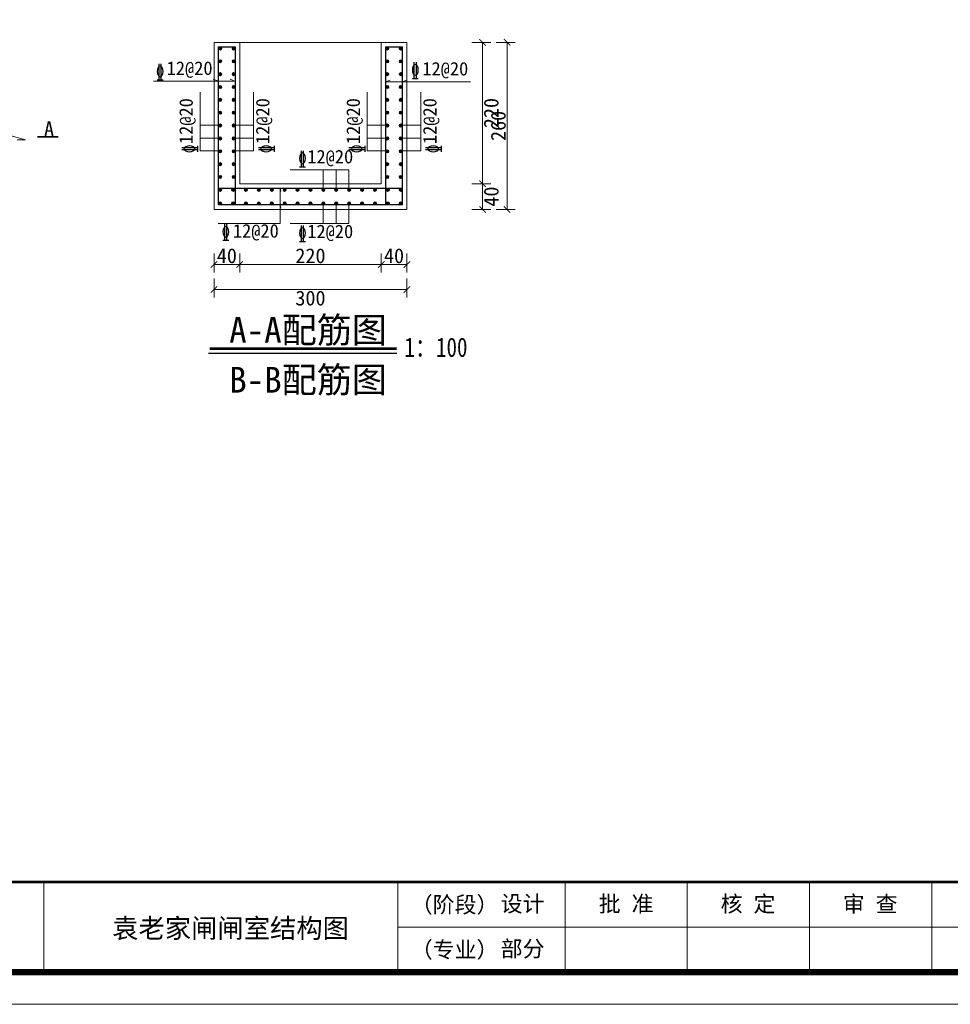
# Model space of a CAD drawing. Extents: x -27255 to 1448651, y 31034 to 8081248.
# Tile 97 of 198: x 583663 to 583808, y 3860797 to 3860950. Entities that reach past the tile are written whole.
import ezdxf
from ezdxf.enums import TextEntityAlignment as Align

# ---------------------------------------------------------------- set-up
doc = ezdxf.new("R2010")
doc.units = 0
doc.layers.get('0').update_dxf_attribs({"linetype": 'CONTINUOUS'})
for name, color, linetype, lineweight in [('0.09标注线', 3, 'CONTINUOUS', 9), ('0.13填充', 8, 'CONTINUOUS', 9), ('0.13文字', 3, 'CONTINUOUS', 13), ('0.13轮廓', 4, 'CONTINUOUS', 13), ('0.30粗线', 7, 'CONTINUOUS', 30), ('图框', 7, 'CONTINUOUS', 20), ('文字', 7, 'CONTINUOUS', 15), ('粗线', 7, 'CONTINUOUS', 35), ('细实线', 3, 'CONTINUOUS', 20)]:
    doc.layers.add(name, color=color, linetype=linetype, lineweight=lineweight)
doc.styles.add('-仿宋_GB2312', font='FangSong_GB2312.ttf')
doc.styles.add('CHX-1', font='tssdeng.shx', dxfattribs={"width": 0.7, "height": 300, "bigfont": 'atssdchn.shx'})
doc.styles.add('LYJFS', font='times.ttf', dxfattribs={"width": 0.7})
doc.styles.get("Standard").update_dxf_attribs({"font": 'rs.shx', "bigfont": 'hztxt.shx'})
doc.styles.add('宋体', font='FangSong_GB2312.ttf')
doc.dimstyles.get("Standard").update_dxf_attribs({"dimtxt": 0.18, "dimasz": 0.18, "dimexe": 0.18, "dimexo": 0.0625, "dimgap": 0.09, "dimtad": 0, "dimtih": 1, "dimtoh": 1, "dimdec": 4, "dimzin": 0, "dimdsep": 46, "dimtxsty": 'Standard', "dimcen": 0.09, "dimadec": 0, "dimazin": 0, "dimtfac": 1, "dimtdec": 4, "dimtofl": 0, "dimtmove": 0, "dimatfit": 3, "dimfxl": 1, "dimtolj": 1, "dimtzin": 0, "dimarcsym": 0})

# ---------------------------------------------------------------- blocks, each defined once
blk = doc.blocks.new('d4trtg')
for p, q in [((655399.4, 3899795.5), (655399.4, 3899655.4)), ((655949.8, 3899795.5), (655949.8, 3899655.4)), ((656210, 3899795.5), (656210, 3899655.4)), ((656400.1, 3899795.5), (656400.1, 3899655.4)), ((656590.2, 3899795.5), (656590.2, 3899655.4)), ((656780.4, 3899795.5), (656780.4, 3899655.4))]:
    blk.add_line(p, q)
at = {"lineweight": 0}
for p, q in [((658021.2, 3899725.4), (655949.8, 3899725.4)), ((658071.2, 3899605.3), (653868.4, 3899605.3))]:
    blk.add_line(p, q, dxfattribs=at)
at = {"lineweight": 0, "const_width": 10}
blk.add_lwpolyline([(654118.6, 3902527.3), (658021.2, 3902527.3), (658021.2, 3899655.4), (654118.6, 3899655.4)], close=True, dxfattribs=at)
at = {"lineweight": 0, "const_width": 4}
blk.add_lwpolyline([(658021.2, 3899795.5), (654118.6, 3899795.5)], dxfattribs=at)
at = {"style": 'LYJFS'}
for s, p in [('（阶段）', (656038.2, 3899760.4)), ('（专业）', (656038.2, 3899690.4))]:
    blk.add_text(s, height=25.02, dxfattribs=at).set_placement(p, align=Align.MIDDLE_CENTER)
at = {"char_height": 25.02, "attachment_point": 5, "style": '宋体'}
for s, insert in [('设计', (656144, 3899760.4)), ('批 准', (656305, 3899760.4)), ('核 定', (656494.6, 3899760.2)), ('审 查', (656684.6, 3899760.2)), ('部分', (656144, 3899690.4))]:
    blk.add_mtext(s, dxfattribs=dict(at, insert=insert))
blk = doc.blocks.new('_ARCHTICK')
at = {"color": 0, "linetype": 'ByBlock', "const_width": 0.15}
blk.add_lwpolyline([(-0.5, -0.5), (0.5, 0.5)], dxfattribs=at)

msp = doc.modelspace()

# ---------------------------------------------------------------- hatches: boundary and pattern name
at = {"layer": '0.30粗线'}
for points in [[(583694.2541, 3860945.32874, -1), (583694.7541, 3860945.32874, -1)], [(583696.8541, 3860945.32874, 1), (583696.3541, 3860945.32874, 1)], [(583720.2541, 3860945.32874, -1), (583720.7541, 3860945.32874, -1)], [(583722.8541, 3860945.32874, 1), (583722.3541, 3860945.32874, 1)], [(583694.2541, 3860943.32874, -1), (583694.7541, 3860943.32874, -1)], [(583696.8541, 3860943.32874, 1), (583696.3541, 3860943.32874, 1)], [(583720.2541, 3860943.32874, -1), (583720.7541, 3860943.32874, -1)], [(583722.8541, 3860943.32874, 1), (583722.3541, 3860943.32874, 1)], [(583694.2541, 3860941.32874, -1), (583694.7541, 3860941.32874, -1)], [(583696.8541, 3860941.32874, 1), (583696.3541, 3860941.32874, 1)], [(583720.2541, 3860941.32874, -1), (583720.7541, 3860941.32874, -1)], [(583722.8541, 3860941.32874, 1), (583722.3541, 3860941.32874, 1)], [(583694.2541, 3860939.32874, -1), (583694.7541, 3860939.32874, -1)], [(583696.8541, 3860939.32874, 1), (583696.3541, 3860939.32874, 1)], [(583720.2541, 3860939.32874, -1), (583720.7541, 3860939.32874, -1)], [(583722.8541, 3860939.32874, 1), (583722.3541, 3860939.32874, 1)], [(583694.2541, 3860937.32874, -1), (583694.7541, 3860937.32874, -1)], [(583696.8541, 3860937.32874, 1), (583696.3541, 3860937.32874, 1)], [(583720.2541, 3860937.32874, -1), (583720.7541, 3860937.32874, -1)], [(583722.8541, 3860937.32874, 1), (583722.3541, 3860937.32874, 1)], [(583694.2541, 3860935.32874, -1), (583694.7541, 3860935.32874, -1)], [(583696.8541, 3860935.32874, 1), (583696.3541, 3860935.32874, 1)], [(583720.2541, 3860935.32874, -1), (583720.7541, 3860935.32874, -1)], [(583722.8541, 3860935.32874, 1), (583722.3541, 3860935.32874, 1)], [(583694.2541, 3860933.32874, -1), (583694.7541, 3860933.32874, -1)], [(583696.8541, 3860933.32874, 1), (583696.3541, 3860933.32874, 1)], [(583720.2541, 3860933.32874, -1), (583720.7541, 3860933.32874, -1)], [(583722.8541, 3860933.32874, 1), (583722.3541, 3860933.32874, 1)], [(583694.2541, 3860931.32874, -1), (583694.7541, 3860931.32874, -1)], [(583696.8541, 3860931.32874, 1), (583696.3541, 3860931.32874, 1)], [(583720.2541, 3860931.32874, -1), (583720.7541, 3860931.32874, -1)], [(583722.8541, 3860931.32874, 1), (583722.3541, 3860931.32874, 1)], [(583694.2541, 3860929.32874, -1), (583694.7541, 3860929.32874, -1)], [(583696.8541, 3860929.32874, 1), (583696.3541, 3860929.32874, 1)], [(583720.2541, 3860929.32874, -1), (583720.7541, 3860929.32874, -1)], [(583722.8541, 3860929.32874, 1), (583722.3541, 3860929.32874, 1)], [(583694.2541, 3860927.32874, -1), (583694.7541, 3860927.32874, -1)], [(583696.8541, 3860927.32874, 1), (583696.3541, 3860927.32874, 1)], [(583720.2541, 3860927.32874, -1), (583720.7541, 3860927.32874, -1)], [(583722.8541, 3860927.32874, 1), (583722.3541, 3860927.32874, 1)], [(583694.2541, 3860925.32874, -1), (583694.7541, 3860925.32874, -1)], [(583696.8541, 3860925.32874, 1), (583696.3541, 3860925.32874, 1)], [(583720.2541, 3860925.32874, -1), (583720.7541, 3860925.32874, -1)], [(583722.8541, 3860925.32874, 1), (583722.3541, 3860925.32874, 1)], [(583694.2541, 3860923.32874, -1), (583694.7541, 3860923.32874, -1)], [(583696.26124, 3860923.32874, -1), (583696.76124, 3860923.32874, -1)], [(583698.26838, 3860923.32874, -1), (583698.76838, 3860923.32874, -1)], [(583700.27552, 3860923.32874, -1), (583700.77552, 3860923.32874, -1)], [(583702.28267, 3860923.32874, -1), (583702.78267, 3860923.32874, -1)], [(583704.28981, 3860923.32874, -1), (583704.78981, 3860923.32874, -1)], [(583706.29695, 3860923.32874, -1), (583706.79695, 3860923.32874, -1)], [(583708.3041, 3860923.32874, -1), (583708.8041, 3860923.32874, -1)], [(583710.31124, 3860923.32874, -1), (583710.81124, 3860923.32874, -1)], [(583712.31838, 3860923.32874, -1), (583712.81838, 3860923.32874, -1)], [(583714.32552, 3860923.32874, -1), (583714.82552, 3860923.32874, -1)], [(583716.33267, 3860923.32874, -1), (583716.83267, 3860923.32874, -1)], [(583718.33981, 3860923.32874, -1), (583718.83981, 3860923.32874, -1)], [(583720.34695, 3860923.32874, -1), (583720.84695, 3860923.32874, -1)], [(583722.8541, 3860923.32874, 1), (583722.3541, 3860923.32874, 1)], [(583694.2541, 3860921.22874, 1), (583694.7541, 3860921.22874, 1)], [(583696.26124, 3860921.22874, 1), (583696.76124, 3860921.22874, 1)], [(583698.26838, 3860921.22874, 1), (583698.76838, 3860921.22874, 1)], [(583700.27552, 3860921.22874, 1), (583700.77552, 3860921.22874, 1)], [(583702.28267, 3860921.22874, 1), (583702.78267, 3860921.22874, 1)], [(583704.28981, 3860921.22874, 1), (583704.78981, 3860921.22874, 1)], [(583706.29695, 3860921.22874, 1), (583706.79695, 3860921.22874, 1)], [(583708.3041, 3860921.22874, 1), (583708.8041, 3860921.22874, 1)], [(583710.31124, 3860921.22874, 1), (583710.81124, 3860921.22874, 1)], [(583712.31838, 3860921.22874, 1), (583712.81838, 3860921.22874, 1)], [(583714.32552, 3860921.22874, 1), (583714.82552, 3860921.22874, 1)], [(583716.33267, 3860921.22874, 1), (583716.83267, 3860921.22874, 1)], [(583718.33981, 3860921.22874, 1), (583718.83981, 3860921.22874, 1)], [(583720.34695, 3860921.22874, 1), (583720.84695, 3860921.22874, 1)], [(583722.8541, 3860921.22874, -1), (583722.3541, 3860921.22874, -1)]]:
    msp.add_hatch(color=256, dxfattribs=at).paths.add_polyline_path(points)

# ---------------------------------------------------------------- linework, layer by layer
msp.add_line((583721.98068, 3860897.84795, -1.3979), (583692.67697, 3860897.84795, -1.3979))
at = {"const_width": 0.39168, "elevation": -1.3979}
msp.add_lwpolyline([(583721.98068, 3860898.61295), (583692.8527, 3860898.61295)], dxfattribs=at)
at = {"layer": '0.13填充'}
for p, q in [((583703.82794, 3860923.57874), (583703.96062, 3860923.09713, -1.24814)), ((583703.82794, 3860920.97874), (583703.96062, 3860920.49713, -1.24814))]:
    msp.add_line(p, q, dxfattribs=at)
at = {"layer": '0.13文字', "lineweight": 13}
for p, q in [((583693.42497, 3860940.56888, -2.09684), (583694.2541, 3860940.21655)), ((583696.0601, 3860940.55396, -2.00802), (583696.88922, 3860940.20162, 0.08882)), ((583684.16102, 3860940.21655), (583696.8541, 3860940.21655)), ((583720.2541, 3860940.13127), (583720.9541, 3860940.40695)), ((583733.44717, 3860940.13127), (583720.2541, 3860940.13127)), ((583722.8541, 3860940.13127), (583723.5541, 3860940.40695)), ((583691.38802, 3860929.39432), (583691.38802, 3860938.55215)), ((583699.72018, 3860929.39432), (583699.72018, 3860938.55215)), ((583717.38802, 3860929.39432), (583717.38802, 3860938.55215)), ((583725.72018, 3860929.39432), (583725.72018, 3860938.55215)), ((583694.5041, 3860933.39432), (583691.38802, 3860933.39432)), ((583696.6041, 3860933.39432), (583699.72018, 3860933.39432)), ((583720.5041, 3860933.39432), (583717.38802, 3860933.39432)), ((583722.6041, 3860933.39432), (583725.72018, 3860933.39432)), ((583694.5041, 3860931.39432), (583691.38802, 3860931.39432)), ((583696.6041, 3860931.39432), (583699.72018, 3860931.39432)), ((583720.5041, 3860931.39432), (583717.38802, 3860931.39432)), ((583722.6041, 3860931.39432), (583725.72018, 3860931.39432)), ((583694.5041, 3860929.39432), (583691.38802, 3860929.39432)), ((583696.6041, 3860929.39432), (583699.72018, 3860929.39432)), ((583720.5041, 3860929.39432), (583717.38802, 3860929.39432)), ((583722.6041, 3860929.39432), (583725.72018, 3860929.39432)), ((583714.53919, 3860926.4685, 0.77995), (583705.38136, 3860926.4685, 0.77995)), ((583710.53919, 3860923.35242, 0.77995), (583710.53919, 3860926.4685, 0.77995)), ((583712.53919, 3860923.35242, 0.77995), (583712.53919, 3860926.4685, 0.77995)), ((583714.53919, 3860923.35242, 0.77995), (583714.53919, 3860926.4685, 0.77995)), ((583703.82794, 3860923.57874), (583703.82794, 3860918.10404, 0.16551)), ((583710.53919, 3860921.22874, 0.77995), (583710.53919, 3860918.11266, 0.77995)), ((583712.53919, 3860921.22874, 0.77995), (583712.53919, 3860918.11266, 0.77995)), ((583714.53919, 3860921.22874, 0.77995), (583714.53919, 3860918.11266, 0.77995)), ((583694.21144, 3860918.10404, 2.26236), (583703.82794, 3860918.10404, 2.26236)), ((583714.53919, 3860918.11266, 0.77995), (583705.38136, 3860918.11266, 0.77995))]:
    msp.add_line(p, q, dxfattribs=at)
at = {"layer": '0.13轮廓'}
for centre in [(583694.5041, 3860945.32874), (583696.6041, 3860945.32874, 0.77995), (583720.5041, 3860945.32874, 0.77995), (583722.6041, 3860945.32874), (583694.5041, 3860943.32874), (583696.6041, 3860943.32874, 0.77995), (583720.5041, 3860943.32874, 0.77995), (583722.6041, 3860943.32874), (583694.5041, 3860941.32874), (583696.6041, 3860941.32874, 0.77995), (583720.5041, 3860941.32874, 0.77995), (583722.6041, 3860941.32874), (583694.5041, 3860939.32874), (583696.6041, 3860939.32874, 0.77995), (583720.5041, 3860939.32874, 0.77995), (583722.6041, 3860939.32874), (583694.5041, 3860937.32874), (583696.6041, 3860937.32874, 0.77995), (583720.5041, 3860937.32874, 0.77995), (583722.6041, 3860937.32874), (583694.5041, 3860935.32874), (583696.6041, 3860935.32874, 0.77995), (583720.5041, 3860935.32874, 0.77995), (583722.6041, 3860935.32874), (583694.5041, 3860933.32874), (583696.6041, 3860933.32874, 0.77995), (583720.5041, 3860933.32874, 0.77995), (583722.6041, 3860933.32874), (583694.5041, 3860931.32874), (583696.6041, 3860931.32874, 0.77995), (583720.5041, 3860931.32874, 0.77995), (583722.6041, 3860931.32874), (583694.5041, 3860929.32874), (583696.6041, 3860929.32874, 0.77995), (583720.5041, 3860929.32874, 0.77995), (583722.6041, 3860929.32874), (583694.5041, 3860927.32874), (583696.6041, 3860927.32874, 0.77995), (583720.5041, 3860927.32874, 0.77995), (583722.6041, 3860927.32874), (583694.5041, 3860925.32874), (583696.6041, 3860925.32874, 0.77995), (583720.5041, 3860925.32874, 0.77995), (583722.6041, 3860925.32874), (583694.5041, 3860923.32874), (583696.51124, 3860923.32874), (583698.51838, 3860923.32874), (583700.52552, 3860923.32874), (583702.53267, 3860923.32874), (583704.53981, 3860923.32874), (583706.54695, 3860923.32874), (583708.5541, 3860923.32874), (583710.56124, 3860923.32874), (583712.56838, 3860923.32874), (583714.57552, 3860923.32874), (583716.58267, 3860923.32874), (583718.58981, 3860923.32874), (583720.59695, 3860923.32874), (583722.6041, 3860923.32874), (583694.5041, 3860921.22874), (583696.51124, 3860921.22874), (583698.51838, 3860921.22874), (583700.52552, 3860921.22874), (583702.53267, 3860921.22874), (583704.53981, 3860921.22874), (583706.54695, 3860921.22874), (583708.5541, 3860921.22874), (583710.56124, 3860921.22874), (583712.56838, 3860921.22874), (583714.57552, 3860921.22874), (583716.58267, 3860921.22874), (583718.58981, 3860921.22874), (583720.59695, 3860921.22874), (583722.6041, 3860921.22874)]:
    msp.add_circle(centre, 0.25, dxfattribs=at)
at = {"layer": '0.30粗线', "color": 4, "lineweight": 15}
for p, q in [((583693.5541, 3860946.27874), (583723.5541, 3860946.27874)), ((583693.5541, 3860946.27874), (583693.5541, 3860920.27874)), ((583697.5541, 3860946.27874), (583697.5541, 3860924.27874)), ((583719.5541, 3860946.27874), (583719.5541, 3860924.27874)), ((583723.5541, 3860946.27874), (583723.5541, 3860920.27874)), ((583697.5541, 3860924.27874), (583719.5541, 3860924.27874)), ((583693.5541, 3860920.27874), (583723.5541, 3860920.27874))]:
    msp.add_line(p, q, dxfattribs=at)
at = {"layer": '0.30粗线'}
for p, q in [((583694.2541, 3860920.97874), (583694.2541, 3860945.57874)), ((583694.2541, 3860945.57874), (583696.8541, 3860945.57874)), ((583696.8541, 3860945.57874), (583696.8541, 3860920.97874)), ((583720.2541, 3860945.57874), (583720.2541, 3860920.97874)), ((583720.2541, 3860945.57874), (583722.8541, 3860945.57874)), ((583722.8541, 3860920.97874), (583722.8541, 3860945.57874)), ((583694.2541, 3860923.57874), (583722.8541, 3860923.57874)), ((583722.8541, 3860920.97874), (583694.2541, 3860920.97874))]:
    msp.add_line(p, q, dxfattribs=at)
at = {"layer": '粗线'}
msp.add_line((583669.30862, 3860931.5595), (583666.09756, 3860931.5595), dxfattribs=at)
at = {"layer": '细实线', "color": 3, "lineweight": 15}
for p, q in [((583664.2365, 3860931.1004, -0.09223), (583661.62649, 3860931.83371, -0.09223)), ((583662.93149, 3860931.1004, -0.09223), (583664.2365, 3860931.1004, -0.09223))]:
    msp.add_line(p, q, dxfattribs=at)

# ---------------------------------------------------------------- block references
at = {"layer": '图框', "xscale": 0.09999999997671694, "yscale": 0.1000000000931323, "zscale": 0.1}
msp.add_blockref('d4trtg', (518127.15735, 3470836.0742), dxfattribs=at)

# ---------------------------------------------------------------- texts
at = {"style": '-仿宋_GB2312'}
for s, p in [('A-A配筋图', (583708.18286, 3860901.59821, -1.3979)), ('B-B配筋图', (583708.18286, 3860893.85318, -1.3979))]:
    msp.add_text(s, height=4, dxfattribs=at).set_placement(p, align=Align.MIDDLE)
at = {"style": '-仿宋_GB2312', "width": 0.8}
msp.add_text('1：100', height=3, dxfattribs=at).set_placement((583728.08112, 3860898.82036, -1.3979), align=Align.MIDDLE)
at = {"layer": '0.09标注线', "char_height": 2.1, "width": 17.074029, "attachment_point": 7, "style": '-仿宋_GB2312'}
for insert in [(583686.1867, 3860940.75054), (583725.9626, 3860940.66527), (583708.06484, 3860926.98764, -0.61794), (583696.49068, 3860915.43751, 0.16551), (583708.06484, 3860915.35545, -0.61794)]:
    msp.add_mtext('12@20', dxfattribs=dict(at, insert=insert))
at = {"layer": '0.09标注线', "char_height": 2.1, "width": 17.074029, "attachment_point": 7, "rotation": 90, "style": '-仿宋_GB2312'}
for insert in [(583690.71037, 3860930.45436, 0.69895), (583702.62755, 3860930.45436, 0.69895), (583716.71037, 3860930.45436, 0.69895), (583728.62755, 3860930.45436, 0.69895)]:
    msp.add_mtext('12@20', dxfattribs=dict(at, insert=insert))
at = {"layer": '0.13文字', "linetype": 'Continuous', "lineweight": 13, "insert": (583667.51233, 3860809.94182), "char_height": 3, "width": 66.6610925, "attachment_point": 1, "style": 'LYJFS'}
msp.add_mtext('{\\fFangSong_GB2312|b0|i0|c134|p49;\\W1;     袁老家闸闸室结构图}', dxfattribs=at)
at = {"layer": '文字', "style": 'CHX-1', "width": 0.62}
for p in [(583724.20481, 3860940.67975), (583684.5103, 3860940.444), (583706.65595, 3860926.92306, -0.61794), (583694.73289, 3860915.48064, 0.16551), (583706.65595, 3860915.29087, -0.61794)]:
    msp.add_text('\x84', height=2.5, dxfattribs=at).set_placement(p)
for p in [(583691.04493, 3860929.04097, -1.3979), (583702.96211, 3860929.04097, -1.3979), (583717.04493, 3860929.04097, -1.3979), (583728.96211, 3860929.04097, -1.3979)]:
    msp.add_text('\x84', height=2.5, rotation=90, dxfattribs=at).set_placement(p)
at = {"layer": '文字', "insert": (583667.10532, 3860931.66652), "char_height": 2.3, "width": 2.3, "attachment_point": 7, "style": '-仿宋_GB2312'}
msp.add_mtext('A', dxfattribs=at)

# ---------------------------------------------------------------- dimensions: what is measured, and where the dimension line sits
at = {"layer": '0.13文字', "lineweight": 13}
for base, p1, p2 in [((583735.33924, 3860924.27874), (583723.5541, 3860946.27874), (583719.5541, 3860924.27874)), ((583739.13936, 3860946.27874), (583723.5541, 3860920.27874), (583723.5541, 3860946.27874)), ((583735.33924, 3860920.27874), (583719.5541, 3860924.27874), (583723.5541, 3860920.27874))]:
    msp.add_linear_dim(base=base, p1=p1, p2=p2, angle=90, dimstyle='Standard', override={"dimtxt": 2.3, "dimasz": 1, "dimexe": 1.25, "dimexo": 1.5, "dimgap": 0.2, "dimtad": 1, "dimtih": 0, "dimtoh": 0, "dimdec": 0, "dimlfac": 10, "dimtxsty": '-仿宋_GB2312', "dimblk": 'ARCHTICK', "dimtdec": 0, "dimtix": 1, "dimtofl": 1, "dimtmove": 2, "dimfxl": 1.7, "dimfxlon": 1, "dimlwd": 9, "dimlwe": 9}, dxfattribs=at).render()
for base, p1, p2 in [((583697.5541, 3860911.7079), (583693.5541, 3860920.27874), (583697.5541, 3860924.27874)), ((583719.5541, 3860911.7079), (583697.5541, 3860924.27874), (583719.5541, 3860924.37449)), ((583723.5541, 3860911.7079), (583719.5541, 3860924.37449), (583723.5541, 3860920.27874)), ((583693.5541, 3860907.82275), (583723.5541, 3860920.27874), (583693.5541, 3860920.27874))]:
    msp.add_linear_dim(base=base, p1=p1, p2=p2, dimstyle='Standard', override={"dimtxt": 2.3, "dimasz": 1, "dimexe": 1.25, "dimexo": 1.5, "dimgap": 0.2, "dimtad": 1, "dimtih": 0, "dimtoh": 0, "dimdec": 0, "dimlfac": 10, "dimtxsty": '-仿宋_GB2312', "dimblk": 'ARCHTICK', "dimtdec": 0, "dimtix": 1, "dimtofl": 1, "dimtmove": 2, "dimfxl": 1.7, "dimfxlon": 1, "dimlwd": 9, "dimlwe": 9}, dxfattribs=at).render()

doc.saveas('drawing.dxf')
